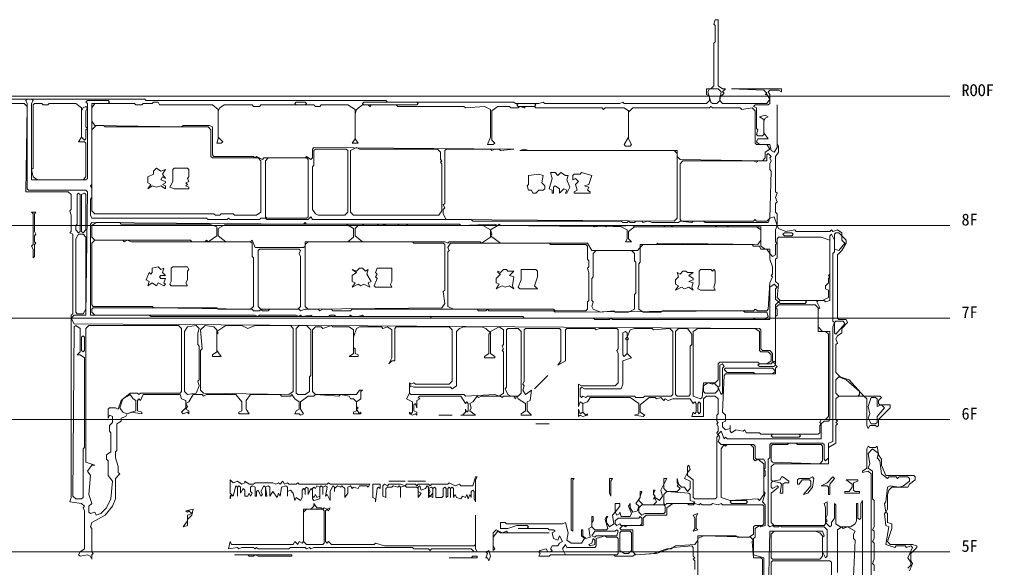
# Model space of a CAD drawing. Header units: millimetres. Extents: x -6321 to 56302, y -13943 to 40652.
# Tile 4 of 4: x 14806 to 56302, y 17568 to 40652. Entities that reach past the tile are written whole.
import ezdxf

# ---------------------------------------------------------------- set-up
doc = ezdxf.new("R2010")
doc.units = ezdxf.units.MM
for name, color, linetype, lineweight, true_color in [('ANNOTATION', 7, 'Continuous', 18, 0x50555f), ('INFERRED_LEVELS', 7, 'Continuous', 18, 0x50555f), ('RASTER_CONTOURS', 7, 'Continuous', 18, 0x50555f)]:
    doc.layers.add(name, color=color, linetype=linetype, lineweight=lineweight, true_color=true_color)
doc.styles.add('JAPANESE', font='msgothic.ttc')

msp = doc.modelspace()

# ---------------------------------------------------------------- linework, layer by layer
at = {"layer": 'INFERRED_LEVELS'}
for p, q in [((-2500, 37430), (54000, 37430)), ((-2500, 31977), (54000, 31977)), ((-2500, 28072), (54000, 28072)), ((-2500, 23796), (54000, 23796)), ((-2500, 18219), (54000, 18219))]:
    msp.add_line(p, q, dxfattribs=at)
at = {"layer": 'RASTER_CONTOURS'}
for points in [[(50320, 16980), (50320, 20388), (50258, 20264), (50258, 19644), (50196, 19583), (50134, 19644), (50134, 20264), (50072, 20264), (50072, 19521), (50010, 19397), (49824, 19273), (49390, 19273), (49204, 19397), (49204, 20202), (49142, 20264), (49142, 19644), (49018, 19459), (49018, 19335), (48956, 19273), (48770, 19459), (48832, 19521), (48770, 19644), (48832, 19768), (48832, 20326), (48708, 20264), (48770, 20078), (48770, 19397), (48708, 19335), (46601, 19335), (46477, 19459), (46477, 20698), (46787, 20946), (46725, 21008), (46539, 20884), (46477, 20946), (46477, 21132), (46539, 21194), (46849, 21132), (46911, 21070), (46849, 20698), (46973, 20698), (46973, 21070), (47035, 21132), (47221, 21132), (47221, 21194), (46973, 21380), (46911, 21380), (46849, 21256), (46539, 21194), (46477, 21256), (46477, 21813), (46601, 21937), (48894, 21937), (48894, 22619), (49204, 22805), (49204, 23549), (49266, 23611), (49204, 23673), (49266, 23735), (49204, 23796), (49204, 24664), (49328, 24788), (50382, 24788), (50506, 24664), (50506, 23549), (50568, 23425), (50629, 23549), (50877, 23549), (50939, 23487), (51001, 23549), (51001, 23796), (51497, 24292), (51497, 24416), (51063, 24416), (51001, 24478), (51001, 24602), (51125, 24726), (51063, 24788), (50382, 24788), (49762, 25470), (49390, 25594), (49204, 25780), (49204, 26957), (49266, 27019), (49204, 27205), (49266, 27329), (49452, 27453), (49452, 27639), (49700, 27886), (49638, 28010), (49328, 28010), (49266, 28072), (49266, 30737), (49452, 30923), (49638, 31233), (49638, 31357), (49452, 31543), (49452, 31667), (49266, 31791), (49080, 31729), (49018, 31791), (48956, 31729), (47531, 31729), (47469, 31791), (47097, 31729), (46787, 31853), (46725, 31977), (46725, 32472), (46663, 32534), (46663, 32906), (46725, 32968), (46663, 33154), (46725, 33340), (46663, 33402), (46663, 34889), (46787, 35075), (46787, 35323), (46725, 35385), (46725, 37058), (46725, 35261), (46601, 35075), (46477, 35137), (46416, 35385), (45982, 35385), (45858, 35509), (45920, 35633), (46354, 35633), (46168, 35881), (46168, 36376), (46230, 36500), (46354, 36562), (46230, 36624), (45982, 36562), (46168, 36438), (46168, 35819), (46106, 35757), (45920, 35757), (45858, 35819), (45920, 36005), (45858, 36067), (45858, 36934), (45734, 36996), (45796, 37058), (46354, 37058), (46416, 37120), (46416, 37492), (46354, 37616), (46416, 37678), (46787, 37678), (46911, 37616), (46911, 37740), (44804, 37740), (46168, 37678), (46292, 37554), (46230, 37492), (46292, 37492), (46416, 37306), (46292, 37120), (44432, 37120), (44309, 37244), (44309, 37368), (44494, 37554), (44432, 37616), (44556, 37740), (44432, 37740), (44247, 37864), (44247, 40652), (44123, 40652), (44061, 40466), (44123, 40404), (44123, 39723), (44061, 39661), (44061, 37864), (43937, 37740), (43751, 37740), (43751, 37492), (43875, 37430), (43875, 37244), (43751, 37120), (40280, 37120), (40219, 37182), (40095, 37120), (36934, 37120), (36872, 37182), (36686, 37120), (35695, 37120), (35633, 37182), (30303, 37182), (30241, 37244), (20140, 37244), (20078, 37306), (14067, 37306)], [(13757, 37120), (14997, 37120), (15121, 36996), (15059, 33402), (16856, 33402), (16980, 33278), (16980, 32658), (16918, 32596), (16980, 32410), (16980, 31729), (16918, 31667), (17042, 31605), (17042, 28258), (16980, 28196), (16980, 20512), (16918, 20326), (17414, 20264), (17538, 20140), (17476, 20078), (17538, 19954), (17538, 18343), (17352, 18219), (17290, 18095), (17352, 18033), (17661, 18095), (17785, 18033), (17847, 17909), (17847, 18095), (17909, 18157), (17847, 18219), (17847, 19211), (17785, 19273), (17847, 19459), (18405, 19768), (18715, 20140), (18839, 20450), (18839, 21318), (19025, 21504), (18963, 21566), (18963, 21813), (18839, 22185), (18839, 22433), (18901, 22495), (18901, 23611), (19087, 23735), (19087, 23858), (19273, 23920), (19335, 24044), (19521, 24106), (19954, 24044), (19954, 24106), (19768, 24168), (19768, 24602), (19830, 24664), (19892, 24602), (20016, 24850), (21566, 24850), (21628, 24664), (21813, 24602), (21813, 24292), (21628, 24106), (21689, 24044), (21875, 24106), (21937, 24044), (21937, 24168), (21813, 24230), (21875, 24354), (21813, 24478), (21937, 24540), (22123, 24850), (22495, 24850), (22557, 24788), (22681, 24850), (23920, 24850), (24168, 24540), (24168, 24168), (24044, 24106), (24044, 24044), (24478, 24044), (24354, 24230), (24354, 24602), (24540, 24850), (25780, 24850), (25841, 24788), (26213, 24788), (26275, 24850), (26399, 24664), (26585, 24540), (26585, 24230), (26461, 24168), (26399, 24044), (26585, 24044), (26647, 23982), (26771, 24044), (26647, 24230), (26647, 24540), (26957, 24788), (27205, 24788), (27267, 24850), (28258, 24788), (28320, 24850), (28692, 24788), (28754, 24664), (28878, 24664), (29002, 24540), (29002, 24168), (28878, 24106), (28878, 24044), (29188, 24044), (29188, 24106), (29126, 24044), (29002, 24230), (29064, 24292), (29002, 24354), (29002, 24540), (29188, 24664), (29188, 24974), (29250, 25036), (29126, 25036), (29002, 24850), (27267, 24850), (27143, 24974), (27143, 27577), (27267, 27701), (27515, 27701), (27577, 27639), (27948, 27763), (28010, 27701), (28692, 27701), (28878, 27577), (28878, 26585), (28692, 26461), (29064, 26461), (29064, 26523), (28940, 26585), (28940, 26771), (28878, 26833), (28878, 27267), (29002, 27639), (29126, 27701), (30055, 27701), (30117, 27639), (30303, 27701), (30489, 27577), (30489, 26399), (30365, 26151), (30489, 26275), (30613, 26275), (30613, 27639), (30675, 27701), (32906, 27701), (33030, 27577), (33030, 25408), (32906, 25284), (31481, 25284), (31419, 25346), (31295, 25284), (31233, 25346), (31233, 24912), (31109, 24664), (31357, 24540), (31357, 24106), (31295, 24044), (31233, 24106), (31233, 24044), (31357, 23982), (31481, 24044), (31543, 23982), (31543, 24106), (31419, 24168), (31419, 24416), (31481, 24478), (31543, 24292), (31543, 24602), (31667, 24664), (31605, 24726), (31667, 24788), (33402, 24788), (33588, 24478), (33650, 24540), (33712, 24478), (33712, 24168), (33650, 24106), (33588, 24230), (33588, 24106), (33464, 23982), (33402, 23982), (34022, 23982), (33774, 24168), (33836, 24292), (33774, 24478), (33898, 24540), (34083, 24788), (34145, 24726), (34269, 24788), (35075, 24788), (35137, 24726), (35199, 24788), (35633, 24788), (35695, 24664), (35757, 24788), (35819, 24664), (36129, 24478), (36129, 24168), (35943, 24044), (35943, 23982), (36376, 23982), (36190, 24168), (36190, 24540), (36314, 24602), (36376, 25036), (36129, 24850), (36005, 25036), (36067, 25222), (36005, 25284), (36067, 25408), (36067, 27577), (36129, 27639), (37554, 27639), (37616, 27577), (37616, 26275), (37492, 26089), (37802, 26275), (37802, 27577), (37864, 27639), (39041, 27639), (39103, 27577), (39227, 27639), (39971, 27639), (40033, 27577), (40033, 26771), (39971, 26709), (40033, 26585), (40033, 25346), (39909, 25222), (38483, 25222), (38359, 25284), (38359, 24354), (38421, 24540), (38545, 24478), (38545, 24106), (38421, 24044), (38359, 24230), (38359, 23920), (38421, 23982), (38545, 23920), (38731, 23982), (38731, 24044), (38669, 23982), (38545, 24106), (38545, 24478), (38731, 24540), (38855, 24726), (40528, 24726), (40900, 24478), (40900, 24044), (40714, 23982), (41086, 23920), (41148, 23982), (40962, 24106), (40962, 24416), (41334, 24726), (41582, 24726), (41644, 24664), (41830, 24726), (41954, 24602), (42016, 24664), (42140, 24602), (42326, 24664), (43069, 24664), (43193, 24478), (43255, 24540), (43317, 24478), (43317, 24106), (43255, 24044), (43193, 24106), (43131, 23920), (43627, 23920), (43627, 24664), (43751, 24788), (44123, 24788), (44247, 24664), (44247, 24044), (44185, 23982), (44185, 23735), (44247, 23673), (44185, 23611), (44247, 23487), (44247, 23301), (44185, 23239), (44247, 23115), (44185, 23053), (44185, 20512), (44123, 20450), (43255, 20450), (43193, 20512), (43193, 21256), (42945, 21442), (42945, 21566), (43069, 21689), (43007, 21875), (42945, 21813), (42945, 21566), (42821, 21318), (43069, 21194), (43069, 20884), (42945, 20760), (42821, 20946), (42697, 20946), (42573, 21070), (42511, 21318), (42511, 21132), (42573, 21070), (42511, 21008), (42635, 20884), (42511, 20760), (42078, 20760), (41954, 20884), (41954, 21070), (42078, 21318), (41954, 21318), (41954, 21070), (41830, 20822), (41892, 20574), (41768, 20388), (41582, 20512), (41520, 20698), (41582, 20822), (41520, 20822), (41520, 20636), (41582, 20574), (41520, 20450), (41582, 20450), (41644, 20326), (41520, 20202), (41086, 20202), (40900, 20388), (41024, 20760), (40962, 20760), (40962, 20512), (40776, 20264), (40900, 20140), (40838, 19954), (40652, 19892), (40528, 20078), (40528, 20264), (40466, 20140), (40590, 19830), (40528, 19706), (40157, 19706), (40095, 19892), (40095, 19830), (39971, 19768), (39909, 19892), (40095, 20140), (40095, 20264), (39909, 20264), (39909, 19892), (39785, 19768), (39847, 19397), (39661, 19273), (39537, 19459), (39537, 19644), (39599, 19706), (39537, 19706), (39475, 19583), (39599, 19211), (39537, 19149), (39041, 19149), (38917, 19273), (38917, 19459), (38979, 19521), (38979, 19706), (38917, 19706), (38917, 19273), (38793, 19211), (38855, 18839), (38669, 18777), (38545, 18901), (38545, 19149), (38483, 19149), (38483, 18901), (38607, 18777), (38483, 18591), (38050, 18591), (37864, 18715), (37926, 19025), (37802, 19459), (37678, 19397), (35323, 19397), (35261, 19459), (35075, 19459), (35075, 19211), (35385, 19211), (35757, 19335), (36190, 19335), (36252, 19273), (36190, 19211), (35819, 19211), (37058, 19211), (37120, 19149), (37306, 19149), (37368, 19087), (37244, 19025), (37306, 18777), (37492, 18715), (37554, 18901), (37678, 18653), (37554, 18591), (37492, 18467), (37244, 18467), (37182, 18343), (37244, 18281), (37182, 18219), (37058, 18219), (36996, 18343), (36748, 18281), (36686, 18219), (36748, 18157), (36686, 18033), (37120, 18033), (37182, 18095), (39847, 18095), (39909, 18033), (40652, 18033), (40714, 18095), (41644, 18157), (42326, 18405), (43131, 18467), (43193, 18405), (43193, 18033), (43255, 17971), (43193, 17909), (43255, 17847), (43255, 17476)], [(46168, 16174), (46168, 17971), (45734, 18095), (45734, 18777), (45796, 18839), (45796, 19211), (45982, 19335), (46044, 19273), (46230, 19335), (46230, 20202), (46106, 20326), (46230, 20698), (46168, 20760), (46168, 21380), (46230, 21442), (46230, 21628), (46168, 21689), (46230, 21751), (46230, 21999), (46168, 22123), (45858, 22123), (45796, 22185), (45796, 22681), (45734, 22743), (44371, 22743), (44247, 22867), (44309, 23053), (44247, 23177), (44371, 23301), (44494, 22991), (44556, 23053), (44618, 22991), (48584, 22991), (48584, 23611), (48708, 23735), (48894, 23735), (48956, 23796), (48956, 27515), (48646, 27515), (48461, 27701), (48461, 28444), (48523, 28506), (48399, 28754), (48461, 28816), (48708, 28816), (48770, 28754), (48956, 28816), (48956, 31543), (49018, 31605), (49142, 31357), (49142, 30861), (49080, 30799), (49080, 27948), (49142, 27886), (49080, 27701), (49080, 22867), (48894, 22805), (48894, 22185), (48770, 22061), (48708, 22123), (48708, 22743), (48646, 22805), (46477, 22805), (46416, 22743), (46416, 22185), (46354, 22123), (46354, 19335), (46416, 19273), (46539, 19335), (46601, 19273), (46787, 19273), (46849, 19335), (46911, 19273), (48708, 19273), (48832, 19149), (48832, 18033), (48770, 17971), (48646, 18219), (48646, 18839), (48708, 18901), (48646, 19087), (46416, 19087), (46354, 16112)], [(52303, 17414), (52427, 17723), (52365, 17847), (52365, 18157), (52613, 18405), (52613, 18467), (52427, 18529), (51497, 18529), (51373, 18653), (51559, 19211), (51559, 19397), (51373, 19459), (51373, 19830), (51311, 19892), (51373, 20016), (51373, 20636), (51435, 20822), (51559, 20946), (52241, 20946), (52303, 21070), (52551, 21256), (52551, 21380), (52489, 21442), (51311, 21442), (51125, 21875), (51125, 22123), (51001, 22309), (50939, 22681), (50877, 22619), (50629, 22619), (50568, 22681), (50506, 22557), (50506, 21751), (50320, 21628), (50320, 21566), (50568, 21628), (50691, 21504), (50691, 16546)], [(50815, 17414), (50815, 17661), (50753, 17723), (50815, 17909), (50815, 18591), (50753, 18653), (50815, 18777), (50815, 19087), (50753, 19149), (50815, 19273), (50815, 20388), (50753, 20450), (50753, 21628), (50568, 21751), (50629, 21937), (50568, 22371), (50753, 22557), (51001, 22371), (50939, 22185), (51063, 22061), (51125, 21504), (51373, 21318), (51435, 21380), (51745, 21380), (51807, 21318), (51869, 21380), (52241, 21380), (52303, 21318), (52303, 21194), (52055, 21008), (51869, 20946), (51497, 21008), (51373, 20946), (51311, 20326), (51249, 20264), (51311, 19892), (51249, 19830), (51311, 19335), (51435, 19273), (51311, 18529), (51683, 18405), (51745, 18467), (52117, 18467), (52179, 18405), (52365, 18467), (52427, 18405), (52241, 17971), (52365, 17785), (52365, 17661), (52241, 17538)], [(49266, 17352), (49266, 19149), (49452, 19273), (49514, 19211), (49700, 19273), (50010, 19087), (49948, 18963), (49948, 18777), (50010, 18715), (49948, 17166)], [(46477, 14687), (46477, 17785), (46539, 17847), (48956, 17847), (49018, 17785), (49018, 17104)]]:
    msp.add_lwpolyline(points, dxfattribs=at)
for points in [[(43875, 37740), (44247, 37740), (44371, 37616), (44309, 37244), (44185, 37120), (43999, 37120), (43937, 37182), (43813, 37616)], [(15059, 37244), (15121, 37306), (15307, 37306), (15369, 37244), (15307, 37120), (15307, 33898), (17599, 33898), (17661, 33960), (17661, 37120), (17599, 37182), (17661, 37244), (18529, 37244), (18591, 37182), (18529, 37120), (17847, 37120), (17847, 33712), (17785, 33650), (17847, 33526), (17847, 33154), (17785, 33092), (17785, 32410), (17847, 32286), (22681, 32286), (22743, 32224), (23549, 32224), (23611, 32286), (23673, 32224), (24912, 32224), (24974, 32286), (25160, 32286), (25222, 32224), (26957, 32224), (27081, 32348), (27143, 32224), (33836, 32224), (33898, 32162), (40157, 32162), (40219, 32100), (40404, 32100), (40466, 32162), (40528, 32100), (40714, 32100), (40776, 32162), (41024, 32162), (41086, 32100), (41272, 32162), (41458, 32100), (42573, 32100), (42635, 32162), (43131, 32100), (43193, 32162), (43627, 32162), (43689, 32100), (46354, 32100), (46416, 32286), (46601, 32348), (46725, 31977), (46663, 31791), (46663, 31295), (46725, 31233), (46663, 31171), (46663, 30737), (46539, 30675), (46416, 30799), (46416, 30985), (46230, 30985), (46044, 31109), (46044, 31915), (44680, 31915), (44618, 31977), (44185, 31977), (44123, 31915), (42326, 31915), (42264, 31977), (42016, 31977), (41954, 31915), (40714, 31915), (40652, 31977), (39537, 31915), (39475, 31977), (39165, 31977), (39041, 31915), (38979, 31977), (35075, 31977), (35013, 32038), (34951, 31977), (34827, 32038), (33402, 31977), (33340, 32038), (26895, 32038), (26833, 32100), (26771, 32038), (17847, 32100), (17785, 32038), (17785, 28196), (20264, 28196), (20326, 28134), (32100, 28134), (32162, 28072), (38979, 28072), (39041, 28010), (39661, 28010), (39723, 28072), (39785, 28010), (46416, 28010), (46416, 29374), (46601, 29498), (46725, 29374), (46663, 29312), (46663, 28878), (46787, 28754), (46663, 28630), (46663, 26275), (46601, 26213), (46539, 26275), (46539, 26585), (46416, 26709), (46106, 26709), (46044, 26771), (46044, 27577), (45982, 27639), (17104, 27825), (16980, 28072), (17104, 28196), (17599, 28196), (17661, 33402), (17599, 33464), (15183, 33464), (15121, 33526), (15121, 37120)], [(15431, 37120), (15740, 37120), (15802, 37058), (15988, 37058), (16050, 37120), (17166, 37120), (17414, 36934), (17414, 35695), (17290, 35509), (17538, 35509), (17599, 35447), (17599, 34022), (17476, 33898), (15554, 33898), (15369, 34022), (15307, 34331), (15369, 34393), (15369, 37058)], [(17599, 36996), (17661, 36934), (17599, 36810), (17599, 36129), (17661, 36067), (17599, 36005), (17599, 35633), (17538, 35571), (17414, 35695), (17414, 36810), (17476, 36934)], [(17847, 36934), (17971, 37120), (19644, 37120), (19706, 37058), (19954, 37058), (20016, 37120), (20388, 37120), (20450, 37182), (20636, 37182), (20698, 37058), (22929, 37058), (23177, 36872), (23177, 35633), (23115, 35447), (23301, 35447), (23363, 35509), (23177, 35695), (23177, 36810), (23239, 36934), (23425, 37058), (24602, 37058), (24664, 36996), (24912, 36996), (24974, 37058), (27205, 37058), (27267, 36996), (27453, 36996), (27515, 37058), (28630, 37058), (28940, 36872), (28940, 35633), (28816, 35447), (29064, 35447), (28940, 35633), (28940, 36686), (29002, 36872), (29250, 37058), (29498, 37058), (29560, 36996), (29622, 37058), (30675, 37058), (30737, 36996), (33526, 36996), (33588, 36934), (34393, 36996), (34641, 36872), (34641, 35695), (34517, 35385), (34765, 35385), (34827, 35447), (34703, 35571), (34703, 36810), (34951, 36996), (35447, 36996), (35509, 36934), (35819, 36934), (35881, 36996), (36067, 36934), (36129, 36996), (36500, 36996), (36562, 36934), (39351, 36934), (39413, 36872), (39475, 36934), (40280, 36934), (40466, 36810), (40466, 35695), (40280, 35385), (40342, 35323), (40528, 35323), (40590, 35385), (40466, 35633), (40466, 36748), (40652, 36934), (43875, 36934), (43937, 36996), (43999, 36934), (45176, 36934), (45238, 36872), (45672, 36934), (45796, 36810), (45796, 35447), (45858, 35385), (46292, 35385), (46416, 35199), (46230, 35075), (46230, 34827), (46106, 34703), (42635, 34765), (42511, 34889), (42511, 35137), (36252, 35137), (36067, 35199), (35881, 35137), (42387, 35137), (42511, 35013), (42511, 32286), (42387, 32162), (32782, 32224), (32658, 32472), (32658, 32658), (32720, 32720), (32658, 32844), (32720, 32906), (32720, 35137), (32782, 35199), (34641, 35199), (34703, 35137), (34827, 35199), (35013, 35199), (35075, 35137), (35633, 35199), (27205, 35261), (27143, 35199), (27143, 34827), (27081, 34765), (26895, 34889), (26833, 34827), (25098, 34827), (25036, 34765), (24788, 34889), (24726, 34827), (24664, 34889), (22991, 34889), (22929, 34951), (22929, 36129), (22805, 36190), (21689, 36190), (21628, 36129), (17971, 36190), (17847, 36376)], [(26399, 37120), (26461, 37182), (26833, 37182), (26895, 37120), (26833, 37058), (26461, 37058)], [(29250, 37120), (29312, 37182), (31543, 37182), (31605, 37120), (31543, 37058), (29312, 37058)], [(35757, 37058), (35819, 37120), (36500, 37120), (36562, 37058), (36500, 36996), (35819, 36996)], [(17847, 36005), (18033, 36190), (18343, 36190), (18405, 36129), (22743, 36129), (22867, 36005), (22867, 34889), (22929, 34827), (24850, 34827), (24974, 34703), (24974, 32534), (24788, 32410), (23858, 32410), (23796, 32472), (23301, 32472), (23239, 32410), (23053, 32410), (22991, 32472), (17971, 32472), (17847, 32596)], [(27267, 35199), (28568, 35199), (28630, 35137), (28630, 32534), (28506, 32410), (27391, 32410), (27267, 32472), (27143, 32658), (27143, 34455), (27205, 34517), (27205, 35137)], [(28754, 35137), (29002, 35261), (29126, 35199), (32410, 35199), (32534, 35075), (32534, 34765), (32596, 34703), (32534, 34641), (32596, 34579), (32596, 32596), (32472, 32410), (28878, 32410), (28754, 32534)], [(46477, 34889), (46416, 34827), (46477, 34703), (46416, 34579), (46416, 34331), (46477, 34269), (46416, 32286), (46292, 32162), (45858, 32162), (45796, 32224), (45734, 32162), (42697, 32162), (42635, 32224), (42635, 34579), (42759, 34703), (45734, 34703), (45858, 34641), (45920, 34703), (46292, 34703), (46292, 34951), (46354, 35013)], [(25284, 34827), (26895, 34827), (26957, 34765), (26957, 32348), (26895, 32286), (25222, 32286), (25160, 32348), (25160, 34703)], [(20946, 34331), (20760, 34269), (20574, 34393), (20450, 34269), (20450, 34145), (20202, 34022), (20202, 33774), (20326, 33712), (20202, 33526), (20388, 33650), (20574, 33588), (20760, 33650), (20946, 33526), (20946, 33650), (20822, 33712), (20946, 33774), (20946, 33836), (20760, 33898), (20822, 34022), (20946, 33960), (20822, 34145)], [(21318, 34393), (21256, 34331), (21256, 33836), (21132, 33588), (21318, 33526), (21937, 33526), (21937, 33588), (21813, 33650), (21875, 33712), (21813, 33774), (21937, 33836), (21875, 33960), (21937, 34022), (21937, 34331), (21875, 34393)], [(36872, 34083), (36686, 34145), (36252, 34083), (36252, 33712), (36190, 33650), (36252, 33464), (36376, 33464), (36438, 33340), (36562, 33340), (36686, 33464), (36872, 33464), (36934, 33526), (36934, 33650), (36810, 33774)], [(37182, 34207), (37244, 33960), (37120, 33526), (37244, 33464), (37244, 33340), (37306, 33340), (37306, 33588), (37368, 33650), (37554, 33526), (37554, 33340), (37740, 33526), (37864, 33464), (37802, 33340), (37864, 33340), (37988, 33588), (37864, 33898), (37926, 34083), (37802, 34083), (37616, 34207), (37492, 34083), (37368, 34207)], [(38174, 34145), (38112, 34083), (38112, 33898), (38235, 33960), (38359, 33836), (38235, 33712), (38297, 33464), (38174, 33402), (38174, 33340), (38855, 33340), (38855, 33402), (38731, 33464), (38793, 33588), (38607, 33650), (38793, 33712), (38917, 34083), (38483, 34207), (38421, 34145)], [(17290, 33340), (17352, 33278), (17352, 31729), (17290, 31667), (17166, 31791), (17166, 31977), (17228, 32038), (17228, 33278)], [(17538, 33340), (17599, 33278), (17599, 31791), (17476, 31667), (17414, 31729), (17414, 33278)], [(15492, 32534), (15307, 32534), (15369, 32472), (15369, 31171), (15307, 31109), (15369, 30985), (15369, 30613), (15431, 30675), (15431, 31171), (15492, 31233), (15431, 31295), (15431, 31543), (15492, 31605), (15431, 31729), (15431, 32472)], [(17847, 31977), (18033, 32100), (19025, 32100), (19087, 32038), (22805, 32038), (23115, 31915), (23115, 31543), (22743, 31295), (22681, 31357), (22619, 31295), (22061, 31295), (21999, 31357), (17971, 31357), (17847, 31481)], [(23177, 31853), (23487, 32038), (28568, 32038), (28878, 31853), (28878, 31481), (28630, 31295), (26833, 31295), (26833, 31109), (26771, 31047), (24726, 31047), (24602, 31357), (24540, 31295), (23487, 31295), (23177, 31543)], [(28940, 31853), (29064, 31977), (29250, 31977), (29312, 32038), (29870, 32038), (29932, 31977), (30117, 31977), (30179, 32038), (30241, 31977), (30737, 31977), (30799, 32038), (31109, 32038), (31171, 31977), (34331, 31977), (34641, 31791), (34641, 31481), (34269, 31233), (34207, 31295), (32906, 31295), (32844, 31233), (32720, 31295), (29250, 31295), (28940, 31543)], [(34641, 31791), (34951, 31977), (40157, 31915), (40404, 31791), (40404, 31419), (40342, 31295), (40590, 31295), (40466, 31419), (40466, 31729), (40714, 31915), (45858, 31915), (46044, 31791), (46044, 31357), (45920, 31171), (41706, 31233), (41644, 31171), (40962, 31171), (40962, 31047), (40838, 30923), (38917, 30923), (38731, 31233), (35075, 31233), (34641, 31543), (34703, 31605)], [(17290, 31605), (17476, 31605), (17599, 31481), (17599, 28444), (17476, 28258), (17228, 28258), (17166, 28320), (17166, 31419)], [(46973, 31605), (47035, 31667), (47345, 31667), (47407, 31605), (47345, 31543), (47035, 31543)], [(49204, 31667), (49328, 31667), (49452, 31543), (49452, 31357), (49576, 31233), (49328, 30923), (49142, 30985), (49142, 31605)], [(17847, 31233), (17971, 31357), (19149, 31357), (19211, 31295), (19335, 31357), (19521, 31295), (24540, 31295), (24602, 31233), (24602, 30675), (24664, 30613), (24664, 28568), (24540, 28444), (20450, 28506), (20388, 28568), (17909, 28568), (17847, 28630)], [(26833, 31171), (26957, 31295), (31357, 31295), (31419, 31233), (32658, 31233), (32720, 31171), (32720, 29250), (32658, 29188), (32720, 28692), (32596, 28506), (26957, 28444), (26833, 28568)], [(32844, 31047), (32968, 31233), (37120, 31233), (37182, 31171), (38669, 31171), (38731, 31109), (38731, 30551), (38793, 30489), (38793, 30241), (38731, 30179), (38793, 29993), (38793, 28816), (38731, 28754), (38731, 28444), (38669, 28382), (37368, 28382), (37306, 28444), (33092, 28444), (32844, 28568), (32844, 30861), (32906, 30923)], [(40962, 31047), (41086, 31171), (45672, 31171), (45734, 31109), (45982, 31109), (46044, 30985), (46292, 30985), (46416, 30799), (46416, 30551), (46539, 30241), (46539, 29932), (46477, 29870), (46539, 29808), (46416, 29560), (46354, 28444), (46292, 28382), (45920, 28382), (45796, 28444), (45734, 28382), (41892, 28382), (41830, 28320), (41086, 28320), (40900, 28444), (40900, 30365), (40962, 30427)], [(46787, 31481), (48584, 31481), (48956, 31357), (48956, 29932), (48894, 29870), (48956, 29808), (48894, 29746), (48894, 29560), (48770, 29436), (48770, 29312), (48894, 29250), (48894, 28940), (48646, 28816), (46849, 28816), (46725, 28940), (46787, 29498), (46663, 29622), (46663, 30551), (46725, 30613), (46725, 31419)], [(24912, 30985), (26585, 30985), (26647, 30923), (26585, 30799), (26647, 30675), (26647, 28568), (26523, 28444), (24974, 28444), (24850, 28568), (24850, 30923)], [(39103, 30923), (40590, 30923), (40714, 30799), (40714, 30489), (40776, 30427), (40776, 29126), (40714, 29064), (40714, 28444), (40466, 28320), (39909, 28320), (39847, 28382), (39289, 28320), (38979, 28444), (38917, 28568), (38979, 28754), (38917, 28816), (38917, 29746), (38979, 29808), (38979, 30799)], [(20388, 30179), (20388, 29993), (20326, 29932), (20264, 29993), (20140, 29684), (20264, 29622), (20202, 29436), (20388, 29560), (20574, 29436), (20636, 29560), (20884, 29436), (20946, 29498), (20884, 29560), (20946, 29746), (20760, 29746), (20698, 29808), (20760, 29870), (20946, 29870), (20822, 29993), (20884, 30179), (20760, 30117), (20636, 30241)], [(21256, 30241), (21194, 30179), (21194, 29622), (21132, 29498), (21194, 29436), (21875, 29436), (21813, 29560), (21875, 29684), (21875, 30055), (21937, 30117), (21875, 30241)], [(28816, 30117), (29002, 29993), (28816, 29870), (28816, 29622), (28940, 29560), (28816, 29374), (29064, 29498), (29188, 29436), (29312, 29498), (29560, 29374), (29498, 29560), (29622, 29622), (29436, 29932), (29498, 30117), (29374, 30055), (29250, 30179), (29126, 30179), (29002, 30055)], [(29870, 30179), (29808, 29993), (29870, 29932), (29808, 29808), (29870, 29746), (29746, 29436), (29808, 29374), (30489, 29374), (30427, 29498), (30489, 29622), (30489, 30179)], [(34951, 30055), (34951, 29993), (35075, 29932), (34889, 29746), (34889, 29560), (35013, 29498), (34889, 29312), (35137, 29436), (35261, 29374), (35447, 29436), (35633, 29312), (35571, 29436), (35633, 29808), (35447, 29870), (35633, 30055), (35385, 30055), (35323, 30117), (35199, 30117), (35075, 29993)], [(35943, 30117), (35943, 29684), (35819, 29374), (35881, 29312), (36624, 29312), (36500, 29436), (36624, 29808), (36624, 30055), (36562, 30117)], [(42511, 29993), (42573, 29808), (42449, 29684), (42449, 29498), (42573, 29436), (42449, 29250), (42697, 29374), (42821, 29312), (43007, 29374), (43193, 29250), (43131, 29374), (43193, 29560), (43007, 29622), (43193, 29684), (43193, 29746), (43007, 29870), (43193, 29993), (42945, 29993), (42883, 30055), (42759, 30055), (42635, 29932)], [(43503, 30117), (43441, 30055), (43441, 29498), (43379, 29312), (43503, 29250), (44123, 29250), (44061, 29374), (44123, 29560), (44123, 30055), (44061, 30117), (43999, 30055), (43937, 30117)], [(46787, 28754), (46849, 28816), (47903, 28816), (47965, 28754), (47903, 28692), (46849, 28692)], [(17847, 28444), (17909, 28506), (23115, 28506), (23177, 28444), (24602, 28444), (24664, 28382), (24912, 28382), (24974, 28444), (25036, 28382), (25284, 28382), (25346, 28444), (26585, 28444), (26647, 28382), (26833, 28444), (27391, 28444), (27453, 28382), (27577, 28444), (27948, 28444), (28010, 28382), (28754, 28382), (28816, 28444), (34083, 28444), (34145, 28382), (34455, 28382), (34517, 28444), (34579, 28382), (37306, 28382), (37368, 28320), (45300, 28382), (45362, 28320), (46292, 28320), (46354, 28134), (46230, 28010), (45796, 28010), (45734, 28072), (36067, 28072), (36005, 28134), (29312, 28134), (29250, 28196), (29064, 28134), (28816, 28134), (28754, 28196), (28692, 28134), (28134, 28134), (28072, 28196), (27886, 28196), (27825, 28134), (27143, 28134), (27081, 28196), (26709, 28134), (26647, 28196), (26585, 28134), (26461, 28196), (24912, 28196), (24850, 28134), (24726, 28196), (17971, 28196), (17847, 28320)], [(48337, 28630), (48461, 28506), (48461, 27515), (48770, 27515), (48894, 27391), (48894, 23920), (48770, 23796), (48584, 23796), (48523, 23673), (48584, 23611), (48523, 23549), (48523, 23239), (48461, 23177), (46044, 23177), (45982, 23239), (45424, 23239), (45362, 23363), (45300, 23301), (44990, 23363), (44804, 23239), (44742, 23301), (44742, 23549), (44742, 23425), (44556, 23363), (44432, 23487), (44432, 23673), (44556, 23735), (44556, 23982), (44432, 24106), (44494, 25656), (44556, 25718), (46663, 25718), (46663, 25965), (46725, 26027), (46663, 26089), (46663, 28134), (46725, 28196), (46725, 28444), (46663, 28506), (46787, 28630)], [(49514, 27948), (49576, 27825), (49204, 27391), (49142, 27453), (49142, 27886), (49204, 27948)], [(17166, 27763), (17352, 27639), (17352, 26647), (17228, 26523), (17352, 26523), (17538, 26399), (17538, 22619), (17476, 22557), (17476, 20512), (17414, 20450), (17166, 20450), (17042, 20574), (17104, 27701)], [(21504, 27763), (21628, 27639), (21628, 24974), (21566, 24912), (19892, 24912), (19830, 24850), (19768, 24912), (19459, 24912), (19087, 24602), (18963, 24230), (18839, 24292), (18591, 24292), (18529, 24230), (18529, 23858), (18591, 23982), (18715, 23920), (18715, 23673), (18591, 23549), (18591, 23301), (18653, 23239), (18653, 22433), (18467, 22309), (18467, 22123), (18529, 22061), (18529, 21442), (18715, 21194), (18653, 20450), (18467, 20078), (18219, 19830), (18033, 19768), (17971, 19892), (17785, 19830), (17723, 19892), (17723, 20140), (17847, 20264), (17723, 20636), (17785, 21442), (17661, 21628), (17847, 21875), (17971, 21875), (17599, 21999), (17599, 27639), (17723, 27763)], [(22247, 27763), (22371, 27639), (22309, 27453), (22309, 26957), (22371, 26895), (22371, 25470), (22309, 25408), (22371, 25222), (22247, 24912), (21875, 24850), (21751, 24974), (21751, 27515), (21875, 27701)], [(22433, 27577), (22619, 27763), (22991, 27701), (23115, 27577), (23115, 26647), (22929, 26523), (22929, 26461), (23301, 26461), (23115, 26709), (23115, 27391), (23177, 27453), (23115, 27515), (23487, 27763), (24168, 27763), (24416, 27639), (24726, 27763), (26213, 27763), (26337, 27639), (26337, 24974), (26151, 24850), (22557, 24912), (22433, 25036), (22433, 26709), (22495, 26771)], [(26585, 27763), (26895, 27763), (27081, 27577), (27081, 25656), (27019, 25594), (27019, 24974), (26833, 24850), (26523, 24850), (26461, 24912), (26461, 27639)], [(35199, 27577), (35199, 26957), (35137, 26895), (35199, 26771), (35137, 26709), (35199, 26647), (35199, 24912), (35013, 24788), (34827, 24850), (33588, 24788), (33526, 24850), (31295, 24850), (31233, 24912), (31233, 25160), (31295, 25222), (31419, 25160), (32968, 25160), (33030, 25098), (33216, 25222), (33216, 27515), (33340, 27639), (33526, 27701), (34269, 27701), (34455, 27639), (34641, 27453), (34579, 27391), (34579, 26585), (34393, 26461), (34393, 26399), (34827, 26399), (34827, 26461), (34641, 26585), (34641, 27515), (35013, 27701)], [(35385, 27639), (35819, 27639), (35943, 27515), (35943, 24912), (35819, 24788), (35509, 24788), (35385, 24850), (35261, 25098), (35323, 25160), (35323, 27577)], [(42326, 27515), (42326, 24850), (42264, 24788), (41148, 24788), (41086, 24726), (40776, 24726), (40714, 24788), (38731, 24788), (38669, 24726), (38545, 24788), (38483, 24726), (38421, 24788), (38421, 25098), (38483, 25160), (38607, 25098), (40157, 25098), (40219, 25284), (40219, 26275), (40590, 26399), (40404, 26585), (40404, 27143), (40466, 27205), (40404, 27267), (40528, 27577), (40714, 27639), (41458, 27639), (41520, 27577), (42202, 27639)], [(40342, 27515), (40404, 27453), (40404, 27267), (40342, 27205), (40404, 27143), (40404, 26585), (40280, 26461), (40219, 26523), (40219, 27453)], [(42573, 27639), (42945, 27639), (43131, 27391), (43131, 26957), (43069, 26895), (43069, 24850), (43007, 24788), (42511, 24788), (42449, 24850), (42449, 27515)], [(43193, 24788), (43193, 27515), (43379, 27639), (45796, 27639), (45982, 27515), (45982, 26709), (46044, 26647), (46354, 26647), (46477, 26523), (46477, 26275), (46292, 26151), (45982, 26151), (45920, 26213), (44309, 26213), (44247, 26151), (44247, 25470), (44123, 25346), (43627, 25346), (43565, 24726), (43503, 24664)], [(17476, 27329), (17538, 27267), (17538, 26709), (17476, 26647), (17414, 26709), (17414, 27267)], [(44432, 26151), (44494, 26027), (44432, 25965), (44432, 24912), (44371, 24850), (44247, 25160), (44309, 25222), (44309, 26089)], [(46663, 26151), (46601, 26027), (45982, 26027), (45920, 26089), (45982, 26151), (46477, 26151), (46539, 26213)], [(44494, 25903), (44556, 25965), (46539, 25965), (46663, 25841), (46539, 25718), (45796, 25718), (45734, 25780), (44618, 25780)], [(37058, 25656), (36500, 25098)], [(43627, 25222), (43813, 25346), (43999, 25284), (44061, 25346), (44247, 25160), (44247, 25036), (44123, 24912), (43689, 24912), (43627, 24974)], [(49204, 25470), (49328, 25594), (49638, 25470), (50196, 24974), (50196, 24850), (50134, 24788), (49328, 24788), (49204, 24912)], [(19459, 24850), (19583, 24664), (19706, 24602), (19706, 24168), (19335, 24044), (19149, 24106), (19025, 24292), (19149, 24664)], [(43441, 24540), (43503, 24478), (43503, 24106), (43441, 24044), (43379, 24106), (43379, 24478)], [(50691, 24726), (50877, 24726), (50939, 24664), (50939, 24354), (51125, 24416), (51249, 24292), (50939, 23920), (50939, 23673), (50877, 23611), (50691, 23611), (50568, 23858), (50629, 24044), (50568, 24354)], [(32472, 23982), (33030, 23982)], [(36562, 23611), (37120, 23611)], [(46477, 23115), (46539, 23177), (47655, 23177), (47717, 23115), (47655, 23053), (46539, 23053)], [(44494, 22743), (44556, 22681), (44618, 22743), (45610, 22743), (45734, 22619), (45734, 22123), (45796, 22061), (45920, 22123), (46168, 21937), (46168, 20636), (45982, 20388), (45920, 20450), (44742, 20388), (44371, 20512), (44371, 22557)], [(46477, 22681), (46539, 22743), (47159, 22743), (47221, 22805), (47531, 22805), (47593, 22743), (48584, 22743), (48646, 22681), (48646, 22061), (48523, 21937), (46539, 21999), (46477, 22061)], [(23673, 20450), (23673, 20574), (23735, 20636), (23796, 20574), (23920, 21008), (23982, 20946), (23982, 20574), (23982, 20946), (24044, 21008), (24106, 20946), (24106, 20698), (24230, 20884), (24292, 20822), (24292, 20574), (24416, 20574), (24478, 20698), (24540, 20574), (24602, 20698), (24540, 20760), (24540, 20946), (24602, 21008), (24726, 20946), (24726, 20574), (24788, 20574), (24788, 20760), (24850, 20822), (24974, 20574), (25036, 20636), (24974, 20760), (25098, 21008), (25160, 20946), (25160, 20574), (25222, 20574), (25160, 20946), (25284, 21008), (25346, 20946), (25346, 20574), (25470, 20760), (25656, 20512), (25718, 20698), (25780, 20574), (25841, 20946), (26027, 21008), (26089, 20946), (26089, 20574), (26089, 20760), (26213, 20822), (26337, 20698), (26399, 20388), (26461, 20512), (26647, 20388), (26709, 20512), (26709, 20822), (26771, 20884), (26833, 20822), (26833, 20636), (26833, 20884), (26895, 20946), (26957, 20884), (26957, 20636), (27081, 20884), (27143, 20822), (27143, 20450), (27205, 20388), (27453, 20450), (27453, 20946), (27515, 21008), (27577, 20946), (27577, 20636), (27577, 20946), (27701, 21008), (27763, 20946), (27701, 20574), (27763, 20636), (27886, 20388), (27886, 20760), (28010, 21008), (28072, 20946), (28072, 20760), (28072, 20884), (28196, 21008), (28320, 20946), (28382, 21008), (28506, 20884), (28506, 20512), (28630, 20698), (28630, 20946), (28754, 21008), (28816, 20884), (28878, 20946), (29064, 20884), (29126, 21008), (29436, 21008), (29498, 20946), (29560, 21070), (27886, 21070), (27825, 21132), (27763, 21070), (26585, 21070), (26523, 21132), (26461, 21070), (26151, 21070), (26089, 21132), (25965, 21070), (25903, 21194), (25780, 21070), (25718, 21132), (25594, 21070), (25470, 21132), (24726, 21132), (24664, 21070), (24478, 21070), (24292, 21194), (24292, 21132), (24168, 21070), (23982, 21194), (23796, 21132), (23673, 21256), (23673, 20698), (23735, 20636)], [(34083, 21380), (34022, 21380), (33898, 21008), (33402, 21008), (33340, 21070), (33154, 21008), (32906, 21132), (32844, 21070), (32162, 21070), (32100, 21008), (32038, 21070), (31605, 21070), (31543, 21008), (31481, 21070), (31109, 21070), (31047, 21008), (30861, 21070), (30365, 21070), (30303, 21008), (30179, 21070), (30117, 21008), (30117, 20574), (30241, 20512), (30241, 20884), (30303, 20946), (30489, 20946), (30551, 21008), (30737, 20946), (30799, 21008), (30861, 20946), (30861, 20512), (30861, 20946), (31047, 21008), (31109, 20946), (31543, 20946), (31605, 20884), (31605, 20512), (31729, 20698), (31605, 20760), (31605, 20946), (31667, 21008), (31729, 20822), (31915, 20884), (31977, 21008), (32038, 20946), (32038, 20512), (32100, 20574), (32224, 20512), (32224, 20884), (32286, 20946), (32348, 20884), (32348, 20512), (32596, 20512), (32658, 20574), (32658, 20884), (32720, 20946), (32782, 20884), (32782, 20512), (32844, 20574), (32844, 20884), (32906, 20946), (32968, 20884), (32968, 20512), (32968, 20884), (33030, 20946), (33092, 20884), (33092, 20512), (33154, 20636), (33216, 20512), (33402, 20450), (33464, 20574), (33588, 20512), (33650, 20636), (33712, 20450), (33774, 20636), (33836, 20512), (33836, 20760), (33898, 20822), (33960, 20760), (33960, 20450), (34022, 20326), (34022, 21256)], [(30365, 21194), (31047, 21194)], [(31171, 21194), (31915, 21194)], [(38174, 21318), (38050, 21318), (38050, 19149), (38112, 19087), (38112, 21256)], [(39785, 21318), (39661, 21318), (39661, 20698), (39723, 20574), (39723, 21194)], [(48213, 21380), (48089, 21318), (47655, 21318), (47593, 21256), (47593, 21070), (47655, 21070), (47779, 21256), (48089, 21256), (48151, 21194), (48151, 21008), (47841, 20636), (48027, 20698), (48213, 20946), (48275, 21318)], [(49080, 21380), (48832, 21132), (48584, 21008), (48832, 21008), (48894, 20946), (48894, 20636), (48956, 20636), (48956, 21070), (49142, 21318)], [(49638, 21256), (49886, 21070), (49886, 20946), (49762, 20760), (49576, 20760), (49576, 20698), (50196, 20698), (50196, 20760), (50010, 20760), (49948, 20822), (49948, 21132), (50134, 21194), (50134, 21256)], [(27329, 21008), (27453, 20946), (27453, 20574), (27329, 20512), (27267, 20636), (27205, 20512), (27143, 20574), (27143, 20884), (27205, 20946), (27267, 20884)], [(29993, 21070), (29684, 21070), (29684, 20512), (29808, 20450), (29808, 20326), (29870, 20884), (29932, 20946), (29993, 20884)], [(32162, 20946), (32224, 20884), (32224, 20698), (32100, 20574), (32038, 20636), (32100, 20760), (32038, 20884)], [(41954, 20636), (42078, 20760), (43007, 20698), (43069, 20636), (43069, 20388), (43255, 20326), (43193, 20264), (42078, 20264), (42016, 20202), (41954, 20264)], [(44742, 20326), (44804, 20388), (45424, 20388), (45486, 20326), (45424, 20264), (44804, 20264)], [(22123, 20016), (21813, 19954), (21875, 19892), (21937, 19954), (22061, 19830), (21875, 19768), (21875, 19521), (21689, 19273), (21875, 19335), (21875, 19583), (22061, 19768)], [(23611, 18343), (23982, 18405), (24044, 18343), (24168, 18405), (24664, 18405), (24726, 18343), (24788, 18405), (24850, 18343), (26151, 18343), (26213, 18405), (26833, 18405), (26895, 18343), (27019, 18405), (27081, 18343), (27205, 18405), (31357, 18405), (31419, 18343), (32038, 18343), (32100, 18281), (32162, 18343), (33836, 18343), (33960, 18219), (34083, 18219), (34022, 18343), (34022, 19768), (34022, 18529), (33960, 18467), (30179, 18467), (29808, 18591), (29746, 18529), (27948, 18529), (27825, 18653), (27763, 18591), (27701, 18653), (27701, 19954), (27763, 20016), (27825, 19954), (27886, 20078), (27763, 20016), (27639, 20078), (27577, 20016), (27515, 20078), (27329, 20078), (27205, 20264), (27205, 20140), (27081, 20016), (26771, 20016), (26771, 18653), (26709, 18591), (26585, 18653), (26523, 18529), (26399, 18653), (26337, 18529), (23735, 18529), (23673, 18653)], [(26895, 20016), (27577, 20016), (27639, 19954), (27639, 18591), (27577, 18529), (26895, 18529), (26771, 18653), (26771, 19892)], [(40095, 19211), (40219, 19335), (40342, 19273), (40404, 19335), (41086, 19335), (41086, 19644), (41210, 19768), (42078, 19768), (42078, 20078), (42326, 20264), (42945, 20264), (43007, 20202), (43193, 20202), (43255, 20264), (43441, 20202), (43503, 20264), (43565, 20202), (43937, 20202), (43999, 20264), (44247, 20202), (44371, 20264), (44432, 20202), (46106, 20202), (46168, 20140), (46168, 19397), (46106, 19335), (45796, 19335), (45734, 19273), (45734, 18963), (45548, 18839), (45052, 18839), (44990, 18901), (43379, 18901), (43379, 18715), (43255, 18529), (42449, 18467), (42264, 18343), (42078, 18343), (41520, 18157), (40776, 18095), (40652, 18219), (40652, 19149), (40157, 19149)], [(40900, 20078), (41024, 20202), (41954, 20202), (42016, 20140), (42016, 19892), (41954, 19830), (41148, 19830), (41024, 19768), (40900, 19892)], [(41024, 19644), (41024, 19397), (40962, 19335), (40157, 19335), (40095, 19397), (39971, 19335), (39909, 19397), (39909, 19521), (40033, 19644), (40900, 19644), (40962, 19706)], [(43379, 19830), (43193, 19768), (43255, 19644), (43255, 19211), (43193, 19087), (43379, 19149), (43317, 19211), (43317, 19706)], [(34765, 18281), (34827, 18343), (34765, 18467), (34765, 18839), (34951, 19087), (35075, 19025), (37120, 19025), (35385, 19025), (35323, 19087), (35137, 19025), (34889, 19149), (34765, 19025)], [(40033, 19087), (39971, 18901), (39103, 18901), (39041, 18839), (38917, 18901), (39041, 19087), (39909, 19087), (39971, 19149)], [(40033, 18777), (40033, 18157), (39971, 18095), (37802, 18095), (37678, 18343), (37802, 18529), (37864, 18405), (39041, 18405), (39103, 18467), (39103, 18777), (39475, 18901), (39537, 18839), (39971, 18839)], [(38979, 18777), (39041, 18715), (39041, 18529), (38855, 18467), (38793, 18529), (38917, 18591)], [(40157, 19087), (40528, 19087), (40590, 19025), (40590, 18281), (40466, 18157), (40280, 18157), (40095, 18281), (40095, 19025)], [(43627, 18901), (45610, 18839), (45734, 18715), (45672, 18653), (45734, 17971), (46044, 17971), (46106, 17909), (46106, 16298), (45982, 16174), (44494, 16174), (44432, 16236), (43813, 16174), (43751, 16236), (43441, 16236), (43379, 16298), (43379, 18777)], [(46477, 18963), (46601, 19087), (48337, 19087), (48523, 19025), (48646, 18901), (48646, 18033), (48523, 17909), (46539, 17909), (46477, 17971)], [(34579, 18281), (34455, 18219), (34517, 18157), (34455, 17971), (34517, 17971), (34579, 17847), (34641, 18033)], [(23858, 18095), (24416, 18095), (24478, 18033), (24664, 18033), (24726, 18095), (24850, 18033), (26275, 18033), (26275, 18095)], [(34083, 18033), (33898, 18033), (33836, 17971), (32906, 17971), (34083, 17971)]]:
    msp.add_lwpolyline(points, close=True, dxfattribs=at)

# ---------------------------------------------------------------- texts
at = {"layer": 'ANNOTATION', "style": 'JAPANESE'}
for s, p in [('ROOF', (54500, 37430)), ('8F', (54500, 31977)), ('7F', (54500, 28072)), ('6F', (54500, 23796)), ('5F', (54500, 18219))]:
    msp.add_text(s, height=500, dxfattribs=at).set_placement(p)

doc.saveas('drawing.dxf')
